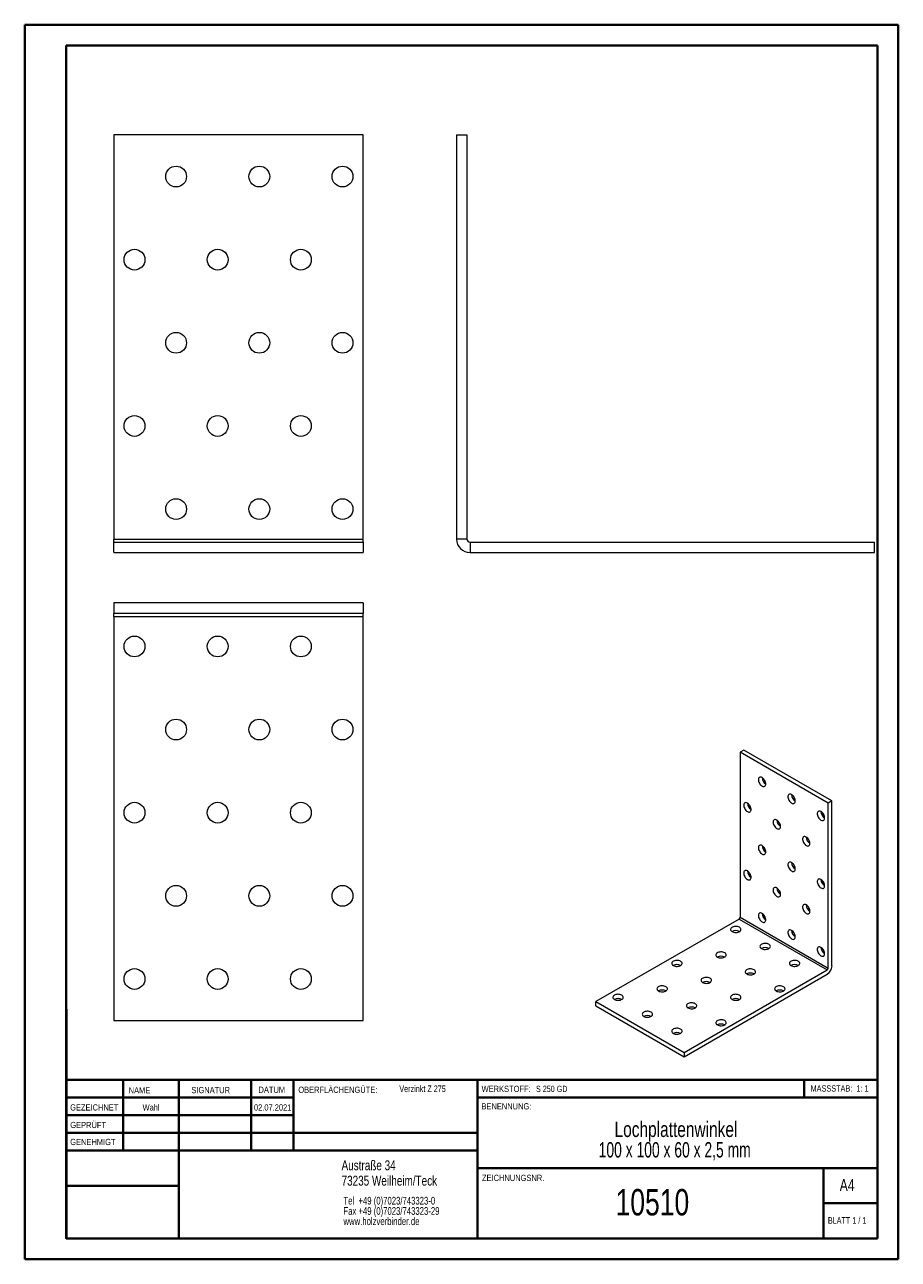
# Model space of a CAD drawing. Header units: millimetres. Extents: x 0 to 210, y 0 to 297.
import ezdxf

# ---------------------------------------------------------------- set-up
doc = ezdxf.new("R2010")
doc.units = ezdxf.units.MM
doc.styles.add('SLDTEXTSTYLE0', font='TXT', dxfattribs={"width": 0.75})
doc.styles.add('SLDTEXTSTYLE1', font='TXT', dxfattribs={"width": 0.681818})
doc.styles.add('SLDTEXTSTYLE2', font='TXT', dxfattribs={"width": 0.7})
doc.styles.add('SLDTEXTSTYLE3', font='TXT', dxfattribs={"width": 0.6875})
doc.styles.add('SLDTEXTSTYLE4', font='TXT', dxfattribs={"width": 0.673913})

# ---------------------------------------------------------------- blocks, each defined once
blk = doc.blocks.new('SW_NOTE_0')
at = {"color": 0, "linetype": 'Continuous', "lineweight": 0, "char_height": 1.8521, "attachment_point": 1, "style": 'SLDTEXTSTYLE0'}
for s, insert in [('Tel  +49 (0)7023/743323-0', (0, 2.39)), ('Fax +49 (0)7023/743323-29', (0, -0.08)), ('www.holzverbinder.de', (0, -2.55))]:
    blk.add_mtext(s, dxfattribs=dict(at, insert=insert))
blk = doc.blocks.new('SW_NOTE_1')
at = {"color": 0, "linetype": 'Continuous', "lineweight": 0, "char_height": 3.7042, "attachment_point": 2}
for s, insert, style in [('Lochplattenwinkel', (21.65, 4.77), 'SLDTEXTSTYLE0'), ('100 x 100 x 60 x 2,5 mm', (21.34, -0.16), 'SLDTEXTSTYLE4')]:
    blk.add_mtext(s, dxfattribs=dict(at, insert=insert, style=style))

msp = doc.modelspace()

# ---------------------------------------------------------------- linework, layer by layer
at = {"color": 7, "linetype": 'Continuous', "lineweight": 40}
for p, q in [((0.08, 0.21), (0.08, 297.21)), ((0.08, 297.21), (210.08, 297.21)), ((210.08, 0.21), (210.08, 297.21)), ((210.08, 292.21), (210.08, 297.21)), ((10.08, 292.21), (205.08, 292.21)), ((10.08, 5.21), (10.08, 292.21)), ((205.08, 5.21), (205.08, 292.21)), ((10.11, 60.37), (10.11, 5.12)), ((205.08, 43.37), (10.11, 43.37)), ((23.71, 43.37), (23.71, 26.37)), ((37.1, 43.37), (37.1, 5.12)), ((54.51, 43.37), (54.51, 26.37)), ((64.71, 26.37), (64.71, 43.37)), ((108.91, 43.37), (108.91, 5.12)), ((187.47, 39.12), (187.47, 43.37)), ((64.71, 39.1), (10.11, 39.1)), ((205.08, 39.12), (108.91, 39.12)), ((64.71, 34.87), (10.11, 34.87)), ((108.91, 30.62), (10.11, 30.62)), ((108.91, 26.37), (10.11, 26.37)), ((108.91, 22.12), (205.08, 22.12)), ((192.08, 5.21), (192.08, 22.21)), ((37.1, 17.87), (10.11, 17.87)), ((10.11, 13.71), (10.08, 13.71)), ((205.08, 13.71), (192.08, 13.71)), ((10.11, 9.46), (10.08, 9.46)), ((10.08, 5.21), (205.08, 5.21)), ((205.08, 5.21), (180.99, 5.21)), ((0.08, 0.21), (210.08, 0.21))]:
    msp.add_line(p, q, dxfattribs=at)
at = {"color": 7, "linetype": 'Continuous', "lineweight": 15}
for p, q in [((81.47, 270.69), (21.47, 270.69)), ((21.47, 270.69), (21.47, 173.47)), ((81.47, 173.47), (81.47, 270.69)), ((103.89, 270.69), (103.89, 173.47)), ((103.89, 270.69), (106.39, 270.69)), ((106.39, 270.69), (106.39, 173.47)), ((21.47, 173.47), (81.47, 173.47)), ((21.47, 172.73), (21.47, 173.47)), ((21.47, 172.73), (81.47, 172.73)), ((21.47, 170.23), (21.47, 172.73)), ((81.47, 172.73), (81.47, 173.47)), ((81.47, 172.73), (81.47, 170.23)), ((106.39, 173.47), (103.89, 173.47)), ((107.13, 172.73), (107.13, 170.23)), ((107.13, 172.73), (204.36, 172.73)), ((204.36, 170.23), (204.36, 172.73)), ((21.47, 170.23), (81.47, 170.23)), ((107.13, 170.23), (204.36, 170.23)), ((81.47, 158.11), (21.47, 158.11)), ((21.47, 158.11), (21.47, 155.61)), ((81.47, 158.11), (81.47, 155.61)), ((81.47, 155.61), (21.47, 155.61)), ((21.47, 154.87), (21.47, 155.61)), ((21.47, 154.87), (81.47, 154.87)), ((21.47, 154.87), (21.47, 57.65)), ((81.47, 154.87), (81.47, 155.61)), ((81.47, 57.65), (81.47, 154.87)), ((172.93, 122.72), (172.05, 122.21)), ((193.26, 109.96), (172.05, 122.21)), ((172.05, 122.21), (172.05, 82.51)), ((194.14, 110.47), (172.93, 122.72)), ((194.14, 110.47), (193.26, 109.96)), ((193.26, 70.27), (193.26, 109.96)), ((194.14, 70.78), (194.14, 110.47)), ((171.79, 82.06), (137.41, 62.22)), ((171.79, 82.06), (193, 69.82)), ((172.05, 82.51), (193.26, 70.27)), ((158.62, 49.97), (193, 69.82)), ((158.62, 48.95), (193, 68.79)), ((137.41, 62.22), (158.62, 49.97)), ((137.41, 61.2), (137.41, 62.22)), ((137.41, 61.2), (158.62, 48.95)), ((21.47, 57.65), (81.47, 57.65)), ((158.62, 49.97), (158.62, 48.95))]:
    msp.add_line(p, q, dxfattribs=at)
at = {"color": 7, "linetype": 'Continuous', "lineweight": 0}
for p, q in [((64.71, 39.12), (10.11, 39.12)), ((23.71, 5.21), (23.71, 5.12)), ((54.51, 5.21), (54.51, 5.12))]:
    msp.add_line(p, q, dxfattribs=at)
at = {"color": 7, "linetype": 'Continuous', "lineweight": 15, "flags": 128}
for points in [[(177.35, 114.04), (177.53, 113.96), (177.71, 113.92), (177.87, 113.94), (178.01, 114), (178.11, 114.11), (178.19, 114.26), (178.23, 114.45), (178.23, 114.66), (178.19, 114.89), (178.11, 115.13), (178.01, 115.37), (177.87, 115.59), (177.71, 115.79), (177.53, 115.95), (177.35, 116.08), (177.17, 116.17), (176.99, 116.2), (176.83, 116.19), (176.69, 116.12), (176.58, 116.01), (176.51, 115.86), (176.47, 115.68), (176.47, 115.46), (176.51, 115.23), (176.58, 114.99), (176.69, 114.76), (176.83, 114.54), (176.99, 114.34), (177.17, 114.17), (177.35, 114.04)], [(173.81, 107.92), (174, 107.83), (174.17, 107.8), (174.33, 107.81), (174.47, 107.88), (174.58, 107.99), (174.65, 108.14), (174.69, 108.32), (174.69, 108.54), (174.65, 108.77), (174.58, 109.01), (174.47, 109.24), (174.33, 109.46), (174.17, 109.66), (174, 109.83), (173.81, 109.96), (173.63, 110.04), (173.45, 110.08), (173.29, 110.06), (173.16, 110), (173.05, 109.89), (172.97, 109.74), (172.93, 109.55), (172.93, 109.34), (172.97, 109.11), (173.05, 108.87), (173.16, 108.63), (173.29, 108.41), (173.45, 108.21), (173.63, 108.05), (173.81, 107.92)], [(184.42, 109.96), (184.6, 109.88), (184.78, 109.84), (184.94, 109.85), (185.08, 109.92), (185.19, 110.03), (185.26, 110.18), (185.3, 110.37), (185.3, 110.58), (185.26, 110.81), (185.19, 111.05), (185.08, 111.28), (184.94, 111.51), (184.78, 111.71), (184.6, 111.87), (184.42, 112), (184.24, 112.08), (184.06, 112.12), (183.9, 112.11), (183.76, 112.04), (183.65, 111.93), (183.58, 111.78), (183.54, 111.59), (183.54, 111.38), (183.58, 111.15), (183.65, 110.91), (183.76, 110.68), (183.9, 110.45), (184.06, 110.26), (184.24, 110.09), (184.42, 109.96)], [(191.49, 105.88), (191.67, 105.79), (191.85, 105.76), (192.01, 105.77), (192.15, 105.84), (192.26, 105.95), (192.33, 106.1), (192.37, 106.28), (192.37, 106.5), (192.33, 106.73), (192.26, 106.97), (192.15, 107.2), (192.01, 107.42), (191.85, 107.62), (191.67, 107.79), (191.49, 107.92), (191.31, 108), (191.13, 108.04), (190.97, 108.02), (190.83, 107.96), (190.73, 107.85), (190.65, 107.7), (190.61, 107.51), (190.61, 107.3), (190.65, 107.07), (190.73, 106.83), (190.83, 106.59), (190.97, 106.37), (191.13, 106.17), (191.31, 106.01), (191.49, 105.88)], [(180.88, 103.84), (181.07, 103.75), (181.24, 103.72), (181.4, 103.73), (181.54, 103.79), (181.65, 103.9), (181.73, 104.06), (181.76, 104.24), (181.76, 104.45), (181.73, 104.69), (181.65, 104.92), (181.54, 105.16), (181.4, 105.38), (181.24, 105.58), (181.07, 105.75), (180.88, 105.88), (180.7, 105.96), (180.53, 106), (180.37, 105.98), (180.23, 105.92), (180.12, 105.81), (180.04, 105.66), (180.01, 105.47), (180.01, 105.26), (180.04, 105.03), (180.12, 104.79), (180.23, 104.55), (180.37, 104.33), (180.53, 104.13), (180.7, 103.96), (180.88, 103.84)], [(187.96, 99.75), (188.14, 99.67), (188.32, 99.63), (188.48, 99.65), (188.61, 99.71), (188.72, 99.82), (188.8, 99.97), (188.83, 100.16), (188.83, 100.37), (188.8, 100.6), (188.72, 100.84), (188.61, 101.08), (188.48, 101.3), (188.32, 101.5), (188.14, 101.67), (187.96, 101.79), (187.77, 101.88), (187.6, 101.91), (187.44, 101.9), (187.3, 101.84), (187.19, 101.73), (187.12, 101.57), (187.08, 101.39), (187.08, 101.17), (187.12, 100.94), (187.19, 100.71), (187.3, 100.47), (187.44, 100.25), (187.6, 100.05), (187.77, 99.88), (187.96, 99.75)], [(177.35, 97.71), (177.53, 97.63), (177.71, 97.59), (177.87, 97.61), (178.01, 97.67), (178.11, 97.78), (178.19, 97.93), (178.23, 98.12), (178.23, 98.33), (178.19, 98.56), (178.11, 98.8), (178.01, 99.04), (177.87, 99.26), (177.71, 99.46), (177.53, 99.62), (177.35, 99.75), (177.17, 99.84), (176.99, 99.87), (176.83, 99.86), (176.69, 99.79), (176.58, 99.68), (176.51, 99.53), (176.47, 99.35), (176.47, 99.13), (176.51, 98.9), (176.58, 98.66), (176.69, 98.43), (176.83, 98.21), (176.99, 98.01), (177.17, 97.84), (177.35, 97.71)], [(184.42, 93.63), (184.6, 93.54), (184.78, 93.51), (184.94, 93.52), (185.08, 93.59), (185.19, 93.7), (185.26, 93.85), (185.3, 94.04), (185.3, 94.25), (185.26, 94.48), (185.19, 94.72), (185.08, 94.95), (184.94, 95.18), (184.78, 95.37), (184.6, 95.54), (184.42, 95.67), (184.24, 95.75), (184.06, 95.79), (183.9, 95.77), (183.76, 95.71), (183.65, 95.6), (183.58, 95.45), (183.54, 95.26), (183.54, 95.05), (183.58, 94.82), (183.65, 94.58), (183.76, 94.35), (183.9, 94.12), (184.06, 93.92), (184.24, 93.76), (184.42, 93.63)], [(173.81, 91.59), (174, 91.5), (174.17, 91.47), (174.33, 91.48), (174.47, 91.54), (174.58, 91.65), (174.65, 91.81), (174.69, 91.99), (174.69, 92.21), (174.65, 92.44), (174.58, 92.68), (174.47, 92.91), (174.33, 93.13), (174.17, 93.33), (174, 93.5), (173.81, 93.63), (173.63, 93.71), (173.45, 93.75), (173.29, 93.73), (173.16, 93.67), (173.05, 93.56), (172.97, 93.41), (172.93, 93.22), (172.93, 93.01), (172.97, 92.78), (173.05, 92.54), (173.16, 92.3), (173.29, 92.08), (173.45, 91.88), (173.63, 91.71), (173.81, 91.59)], [(180.88, 87.5), (181.07, 87.42), (181.24, 87.38), (181.4, 87.4), (181.54, 87.46), (181.65, 87.57), (181.73, 87.72), (181.76, 87.91), (181.76, 88.12), (181.73, 88.36), (181.65, 88.59), (181.54, 88.83), (181.4, 89.05), (181.24, 89.25), (181.07, 89.42), (180.88, 89.55), (180.7, 89.63), (180.53, 89.66), (180.37, 89.65), (180.23, 89.59), (180.12, 89.48), (180.04, 89.33), (180.01, 89.14), (180.01, 88.93), (180.04, 88.69), (180.12, 88.46), (180.23, 88.22), (180.37, 88), (180.53, 87.8), (180.7, 87.63), (180.88, 87.5)], [(191.49, 89.55), (191.67, 89.46), (191.85, 89.43), (192.01, 89.44), (192.15, 89.51), (192.26, 89.62), (192.33, 89.77), (192.37, 89.95), (192.37, 90.17), (192.33, 90.4), (192.26, 90.64), (192.15, 90.87), (192.01, 91.09), (191.85, 91.29), (191.67, 91.46), (191.49, 91.59), (191.31, 91.67), (191.13, 91.71), (190.97, 91.69), (190.83, 91.63), (190.73, 91.52), (190.65, 91.37), (190.61, 91.18), (190.61, 90.97), (190.65, 90.74), (190.73, 90.5), (190.83, 90.26), (190.97, 90.04), (191.13, 89.84), (191.31, 89.68), (191.49, 89.55)], [(177.35, 81.38), (177.53, 81.3), (177.71, 81.26), (177.87, 81.27), (178.01, 81.34), (178.11, 81.45), (178.19, 81.6), (178.23, 81.79), (178.23, 82), (178.19, 82.23), (178.11, 82.47), (178.01, 82.7), (177.87, 82.93), (177.71, 83.13), (177.53, 83.29), (177.35, 83.42), (177.17, 83.51), (176.99, 83.54), (176.83, 83.53), (176.69, 83.46), (176.58, 83.35), (176.51, 83.2), (176.47, 83.01), (176.47, 82.8), (176.51, 82.57), (176.58, 82.33), (176.69, 82.1), (176.83, 81.87), (176.99, 81.68), (177.17, 81.51), (177.35, 81.38)], [(187.96, 83.42), (188.14, 83.34), (188.32, 83.3), (188.48, 83.32), (188.61, 83.38), (188.72, 83.49), (188.8, 83.64), (188.83, 83.83), (188.83, 84.04), (188.8, 84.27), (188.72, 84.51), (188.61, 84.75), (188.48, 84.97), (188.32, 85.17), (188.14, 85.34), (187.96, 85.46), (187.77, 85.55), (187.6, 85.58), (187.44, 85.57), (187.3, 85.51), (187.19, 85.4), (187.12, 85.24), (187.08, 85.06), (187.08, 84.84), (187.12, 84.61), (187.19, 84.37), (187.3, 84.14), (187.44, 83.92), (187.6, 83.72), (187.77, 83.55), (187.96, 83.42)], [(170.11, 79.06), (170.32, 78.96), (170.55, 78.89), (170.8, 78.85), (171.06, 78.85), (171.32, 78.87), (171.57, 78.92), (171.79, 79.01), (171.97, 79.11), (172.11, 79.24), (172.21, 79.38), (172.25, 79.53), (172.23, 79.68), (172.17, 79.82), (172.05, 79.96), (171.88, 80.08), (171.68, 80.17), (171.45, 80.24), (171.19, 80.28), (170.93, 80.29), (170.68, 80.26), (170.43, 80.21), (170.21, 80.13), (170.03, 80.02), (169.88, 79.89), (169.79, 79.75), (169.75, 79.6), (169.76, 79.45), (169.83, 79.31), (169.95, 79.17), (170.11, 79.06)], [(184.42, 77.3), (184.6, 77.21), (184.78, 77.18), (184.94, 77.19), (185.08, 77.26), (185.19, 77.37), (185.26, 77.52), (185.3, 77.7), (185.3, 77.92), (185.26, 78.15), (185.19, 78.39), (185.08, 78.62), (184.94, 78.84), (184.78, 79.04), (184.6, 79.21), (184.42, 79.34), (184.24, 79.42), (184.06, 79.46), (183.9, 79.44), (183.76, 79.38), (183.65, 79.27), (183.58, 79.12), (183.54, 78.93), (183.54, 78.72), (183.58, 78.49), (183.65, 78.25), (183.76, 78.01), (183.9, 77.79), (184.06, 77.59), (184.24, 77.43), (184.42, 77.3)], [(177.19, 74.97), (177.39, 74.88), (177.62, 74.81), (177.87, 74.77), (178.14, 74.76), (178.39, 74.79), (178.64, 74.84), (178.86, 74.92), (179.04, 75.03), (179.18, 75.16), (179.28, 75.3), (179.32, 75.45), (179.3, 75.6), (179.24, 75.74), (179.12, 75.88), (178.95, 75.99), (178.75, 76.09), (178.52, 76.16), (178.27, 76.2), (178, 76.2), (177.75, 76.18), (177.5, 76.13), (177.28, 76.04), (177.1, 75.94), (176.96, 75.81), (176.86, 75.67), (176.82, 75.52), (176.84, 75.37), (176.9, 75.23), (177.02, 75.09), (177.19, 74.97)], [(191.49, 73.22), (191.67, 73.13), (191.85, 73.1), (192.01, 73.11), (192.15, 73.17), (192.26, 73.28), (192.33, 73.44), (192.37, 73.62), (192.37, 73.84), (192.33, 74.07), (192.26, 74.3), (192.15, 74.54), (192.01, 74.76), (191.85, 74.96), (191.67, 75.13), (191.49, 75.26), (191.31, 75.34), (191.13, 75.38), (190.97, 75.36), (190.83, 75.3), (190.73, 75.19), (190.65, 75.04), (190.61, 74.85), (190.61, 74.64), (190.65, 74.41), (190.73, 74.17), (190.83, 73.93), (190.97, 73.71), (191.13, 73.51), (191.31, 73.34), (191.49, 73.22)], [(155.97, 70.89), (156.18, 70.8), (156.41, 70.73), (156.66, 70.69), (156.92, 70.68), (157.18, 70.7), (157.42, 70.76), (157.64, 70.84), (157.83, 70.95), (157.97, 71.07), (158.06, 71.22), (158.1, 71.36), (158.09, 71.51), (158.02, 71.66), (157.9, 71.79), (157.74, 71.91), (157.54, 72.01), (157.3, 72.08), (157.05, 72.11), (156.79, 72.12), (156.53, 72.1), (156.29, 72.04), (156.07, 71.96), (155.89, 71.86), (155.74, 71.73), (155.65, 71.59), (155.61, 71.44), (155.62, 71.29), (155.69, 71.14), (155.81, 71.01), (155.97, 70.89)], [(166.58, 72.93), (166.78, 72.84), (167.02, 72.77), (167.27, 72.73), (167.53, 72.72), (167.79, 72.75), (168.03, 72.8), (168.25, 72.88), (168.43, 72.99), (168.58, 73.12), (168.67, 73.26), (168.71, 73.41), (168.7, 73.56), (168.63, 73.7), (168.51, 73.84), (168.35, 73.95), (168.14, 74.05), (167.91, 74.12), (167.66, 74.16), (167.4, 74.16), (167.14, 74.14), (166.9, 74.09), (166.68, 74), (166.49, 73.9), (166.35, 73.77), (166.26, 73.63), (166.21, 73.48), (166.23, 73.33), (166.3, 73.18), (166.41, 73.05), (166.58, 72.93)], [(184.26, 70.89), (184.46, 70.8), (184.69, 70.73), (184.95, 70.69), (185.21, 70.68), (185.46, 70.7), (185.71, 70.76), (185.93, 70.84), (186.11, 70.95), (186.25, 71.07), (186.35, 71.22), (186.39, 71.36), (186.38, 71.51), (186.31, 71.66), (186.19, 71.79), (186.02, 71.91), (185.82, 72.01), (185.59, 72.08), (185.34, 72.11), (185.08, 72.12), (184.82, 72.1), (184.57, 72.04), (184.35, 71.96), (184.17, 71.86), (184.03, 71.73), (183.93, 71.59), (183.89, 71.44), (183.91, 71.29), (183.97, 71.14), (184.09, 71.01), (184.26, 70.89)], [(173.65, 68.85), (173.85, 68.76), (174.09, 68.69), (174.34, 68.65), (174.6, 68.64), (174.86, 68.66), (175.1, 68.72), (175.32, 68.8), (175.51, 68.91), (175.65, 69.03), (175.74, 69.17), (175.78, 69.32), (175.77, 69.47), (175.7, 69.62), (175.58, 69.75), (175.42, 69.87), (175.21, 69.97), (174.98, 70.03), (174.73, 70.07), (174.47, 70.08), (174.21, 70.06), (173.97, 70), (173.75, 69.92), (173.56, 69.82), (173.42, 69.69), (173.33, 69.55), (173.29, 69.4), (173.3, 69.25), (173.37, 69.1), (173.49, 68.97), (173.65, 68.85)], [(152.44, 64.77), (152.64, 64.67), (152.87, 64.61), (153.13, 64.57), (153.39, 64.56), (153.64, 64.58), (153.89, 64.64), (154.11, 64.72), (154.29, 64.82), (154.43, 64.95), (154.53, 65.09), (154.57, 65.24), (154.56, 65.39), (154.49, 65.54), (154.37, 65.67), (154.2, 65.79), (154, 65.88), (153.77, 65.95), (153.52, 65.99), (153.26, 66), (153, 65.98), (152.75, 65.92), (152.53, 65.84), (152.35, 65.73), (152.21, 65.61), (152.11, 65.47), (152.07, 65.32), (152.09, 65.17), (152.15, 65.02), (152.27, 64.89), (152.44, 64.77)], [(163.04, 66.81), (163.25, 66.71), (163.48, 66.65), (163.73, 66.61), (163.99, 66.6), (164.25, 66.62), (164.5, 66.68), (164.71, 66.76), (164.9, 66.87), (165.04, 66.99), (165.13, 67.13), (165.18, 67.28), (165.16, 67.43), (165.09, 67.58), (164.98, 67.71), (164.81, 67.83), (164.61, 67.93), (164.38, 67.99), (164.12, 68.03), (163.86, 68.04), (163.6, 68.02), (163.36, 67.96), (163.14, 67.88), (162.96, 67.77), (162.81, 67.65), (162.72, 67.51), (162.68, 67.36), (162.69, 67.21), (162.76, 67.06), (162.88, 66.93), (163.04, 66.81)], [(180.72, 64.77), (180.92, 64.67), (181.16, 64.61), (181.41, 64.57), (181.67, 64.56), (181.93, 64.58), (182.17, 64.64), (182.39, 64.72), (182.58, 64.82), (182.72, 64.95), (182.81, 65.09), (182.85, 65.24), (182.84, 65.39), (182.77, 65.54), (182.65, 65.67), (182.49, 65.79), (182.29, 65.88), (182.05, 65.95), (181.8, 65.99), (181.54, 66), (181.28, 65.98), (181.04, 65.92), (180.82, 65.84), (180.63, 65.73), (180.49, 65.61), (180.4, 65.47), (180.36, 65.32), (180.37, 65.17), (180.44, 65.02), (180.56, 64.89), (180.72, 64.77)], [(141.83, 62.73), (142.03, 62.63), (142.27, 62.56), (142.52, 62.53), (142.78, 62.52), (143.04, 62.54), (143.28, 62.59), (143.5, 62.68), (143.69, 62.78), (143.83, 62.91), (143.92, 63.05), (143.96, 63.2), (143.95, 63.35), (143.88, 63.5), (143.76, 63.63), (143.6, 63.75), (143.4, 63.84), (143.16, 63.91), (142.91, 63.95), (142.65, 63.96), (142.39, 63.93), (142.15, 63.88), (141.93, 63.8), (141.74, 63.69), (141.6, 63.57), (141.51, 63.42), (141.47, 63.28), (141.48, 63.12), (141.55, 62.98), (141.67, 62.84), (141.83, 62.73)], [(170.11, 62.73), (170.32, 62.63), (170.55, 62.56), (170.8, 62.53), (171.06, 62.52), (171.32, 62.54), (171.57, 62.59), (171.79, 62.68), (171.97, 62.78), (172.11, 62.91), (172.21, 63.05), (172.25, 63.2), (172.23, 63.35), (172.17, 63.5), (172.05, 63.63), (171.88, 63.75), (171.68, 63.84), (171.45, 63.91), (171.19, 63.95), (170.93, 63.96), (170.68, 63.93), (170.43, 63.88), (170.21, 63.8), (170.03, 63.69), (169.88, 63.57), (169.79, 63.42), (169.75, 63.28), (169.76, 63.12), (169.83, 62.98), (169.95, 62.84), (170.11, 62.73)], [(148.9, 58.65), (149.1, 58.55), (149.34, 58.48), (149.59, 58.44), (149.85, 58.44), (150.11, 58.46), (150.35, 58.51), (150.57, 58.6), (150.76, 58.7), (150.9, 58.83), (150.99, 58.97), (151.03, 59.12), (151.02, 59.27), (150.95, 59.41), (150.83, 59.55), (150.67, 59.67), (150.47, 59.76), (150.23, 59.83), (149.98, 59.87), (149.72, 59.88), (149.46, 59.85), (149.22, 59.8), (149, 59.72), (148.81, 59.61), (148.67, 59.48), (148.58, 59.34), (148.54, 59.19), (148.55, 59.04), (148.62, 58.9), (148.74, 58.76), (148.9, 58.65)], [(159.51, 60.69), (159.71, 60.59), (159.94, 60.52), (160.2, 60.48), (160.46, 60.48), (160.72, 60.5), (160.96, 60.55), (161.18, 60.64), (161.36, 60.74), (161.51, 60.87), (161.6, 61.01), (161.64, 61.16), (161.63, 61.31), (161.56, 61.46), (161.44, 61.59), (161.28, 61.71), (161.07, 61.8), (160.84, 61.87), (160.59, 61.91), (160.33, 61.92), (160.07, 61.89), (159.82, 61.84), (159.61, 61.76), (159.42, 61.65), (159.28, 61.52), (159.18, 61.38), (159.14, 61.23), (159.16, 61.08), (159.23, 60.94), (159.34, 60.8), (159.51, 60.69)], [(166.58, 56.6), (166.78, 56.51), (167.02, 56.44), (167.27, 56.4), (167.53, 56.39), (167.79, 56.42), (168.03, 56.47), (168.25, 56.55), (168.43, 56.66), (168.58, 56.79), (168.67, 56.93), (168.71, 57.08), (168.7, 57.23), (168.63, 57.37), (168.51, 57.51), (168.35, 57.63), (168.14, 57.72), (167.91, 57.79), (167.66, 57.83), (167.4, 57.84), (167.14, 57.81), (166.9, 57.76), (166.68, 57.68), (166.49, 57.57), (166.35, 57.44), (166.26, 57.3), (166.21, 57.15), (166.23, 57), (166.3, 56.86), (166.41, 56.72), (166.58, 56.6)], [(155.97, 54.56), (156.18, 54.47), (156.41, 54.4), (156.66, 54.36), (156.92, 54.35), (157.18, 54.38), (157.42, 54.43), (157.64, 54.51), (157.83, 54.62), (157.97, 54.75), (158.06, 54.89), (158.1, 55.04), (158.09, 55.19), (158.02, 55.33), (157.9, 55.47), (157.74, 55.58), (157.54, 55.68), (157.3, 55.75), (157.05, 55.79), (156.79, 55.79), (156.53, 55.77), (156.29, 55.72), (156.07, 55.63), (155.89, 55.53), (155.74, 55.4), (155.65, 55.26), (155.61, 55.11), (155.62, 54.96), (155.69, 54.82), (155.81, 54.68), (155.97, 54.56)]]:
    msp.add_lwpolyline(points, dxfattribs=at)
at = {"color": 7, "linetype": 'Continuous', "lineweight": 15}
for centre in [(36.47, 260.69), (56.47, 260.69), (76.47, 260.69), (26.47, 240.69), (46.47, 240.69), (66.47, 240.69), (36.47, 220.69), (56.47, 220.69), (76.47, 220.69), (26.47, 200.69), (46.47, 200.69), (66.47, 200.69), (36.47, 180.69), (56.47, 180.69), (76.47, 180.69), (26.47, 147.65), (46.47, 147.65), (66.47, 147.65), (36.47, 127.65), (56.47, 127.65), (76.47, 127.65), (26.47, 107.65), (46.47, 107.65), (66.47, 107.65), (36.47, 87.65), (56.47, 87.65), (76.47, 87.65), (26.47, 67.65), (46.47, 67.65), (66.47, 67.65)]:
    msp.add_circle(centre, 2.5, dxfattribs=at)
for centre, radius, start, end in [((107.13, 173.47), 3.24, 180, 270), ((107.13, 173.47), 0.737, 180, 270), ((179.26, 116.17), 1.92, 182.5185, 237.4761), ((175.73, 110.04), 1.92, 182.5185, 237.4761), ((186.33, 112.09), 1.92, 182.5185, 237.4761), ((193.41, 108), 1.92, 182.5185, 237.4761), ((182.8, 105.96), 1.92, 182.5185, 237.4761), ((189.87, 101.88), 1.92, 182.5185, 237.4761), ((179.26, 99.84), 1.92, 182.5185, 237.4761), ((186.33, 95.75), 1.92, 182.5185, 237.4761), ((175.73, 93.71), 1.92, 182.5185, 237.4761), ((182.8, 89.63), 1.92, 182.5185, 237.4761), ((193.41, 91.67), 1.92, 182.5185, 237.4761), ((179.26, 83.51), 1.92, 182.5185, 237.4761), ((189.87, 85.55), 1.92, 182.5185, 237.4761), ((171.48, 82.54), 0.566, 302.6055, 357.3945), ((171, 77.36), 1.92, 62.5345, 117.4655), ((186.33, 79.42), 1.92, 182.5185, 237.4761), ((178.07, 73.27), 1.92, 62.5345, 117.4655), ((193.41, 75.34), 1.92, 182.5185, 237.4761), ((167.46, 71.23), 1.92, 62.5345, 117.4655), ((156.86, 69.19), 1.92, 62.5345, 117.4655), ((174.53, 67.15), 1.92, 62.5345, 117.4655), ((185.14, 69.19), 1.92, 62.5345, 117.4655), ((191.66, 70.89), 2.49, 302.6055, 357.3945), ((192.69, 70.29), 0.566, 302.6055, 357.3945), ((163.93, 65.11), 1.92, 62.5345, 117.4655), ((142.71, 61.03), 1.92, 62.5345, 117.4655), ((153.32, 63.07), 1.92, 62.5345, 117.4655), ((171, 61.03), 1.92, 62.5345, 117.4655), ((181.61, 63.07), 1.92, 62.5345, 117.4655), ((160.39, 58.99), 1.92, 62.5345, 117.4655), ((149.79, 56.95), 1.92, 62.5345, 117.4655), ((167.46, 54.9), 1.92, 62.5345, 117.4655), ((156.86, 52.86), 1.92, 62.5345, 117.4655)]:
    msp.add_arc(centre, radius, start, end, dxfattribs=at)

# ---------------------------------------------------------------- block references
at = {"color": 7, "linetype": 'Continuous', "lineweight": 0}
for name, p in [('SW_NOTE_1', (134.99, 28.57)), ('SW_NOTE_0', (76.7, 12.85))]:
    msp.add_blockref(name, p, dxfattribs=at)

# ---------------------------------------------------------------- texts
for s, insert, char_height, attachment_point, style in [('NAME', (25.07, 41.62), 1.5, 1, 'SLDTEXTSTYLE0'), ('SIGNATUR', (40.14, 41.68), 1.5, 1, 'SLDTEXTSTYLE0'), ('DATUM', (56.28, 41.74), 1.5, 1, 'SLDTEXTSTYLE0'), ('OBERFLÄCHENGÜTE:', (65.86, 41.74), 1.5, 1, 'SLDTEXTSTYLE0'), ('Verzinkt Z 275', (90.14, 42.03), 1.5875, 1, 'SLDTEXTSTYLE0'), ('WERKSTOFF:', (109.91, 41.96), 1.5, 1, 'SLDTEXTSTYLE0'), ('S 250 GD', (122.99, 41.96), 1.5, 1, 'SLDTEXTSTYLE3'), ('MASSSTAB:  1: 1', (188.99, 42.07), 1.5, 1, 'SLDTEXTSTYLE2'), ('GEZEICHNET', (11, 37.51), 1.5, 1, 'SLDTEXTSTYLE0'), ('Wahl', (30.46, 37.5), 1.499, 2, 'SLDTEXTSTYLE0'), ('02.07.2021', (59.69, 37.5), 1.499, 2, 'SLDTEXTSTYLE0'), ('BENENNUNG:', (109.88, 37.77), 1.5, 1, 'SLDTEXTSTYLE0'), ('GEPRÜFT', (11.03, 33.28), 1.5, 1, 'SLDTEXTSTYLE0'), ('GENEHMIGT', (11.02, 29.19), 1.5, 1, 'SLDTEXTSTYLE0'), ('Austraße 34', (76.25, 24.02), 2.3813, 1, 'SLDTEXTSTYLE0'), ('73235 Weilheim/Teck', (76.25, 20.32), 2.3813, 1, 'SLDTEXTSTYLE0'), ('ZEICHNUNGSNR.', (110, 20.55), 1.5, 1, 'SLDTEXTSTYLE0'), ('A4', (196, 19.52), 2.91, 1, 'SLDTEXTSTYLE0'), ('10510', (150.97, 17.12), 6.35, 2, 'SLDTEXTSTYLE0'), ('BLATT 1 / 1', (193.16, 10.36), 1.5875, 1, 'SLDTEXTSTYLE1')]:
    msp.add_mtext(s, dxfattribs=dict(at, insert=insert, char_height=char_height, attachment_point=attachment_point, style=style))

doc.saveas('drawing.dxf')
